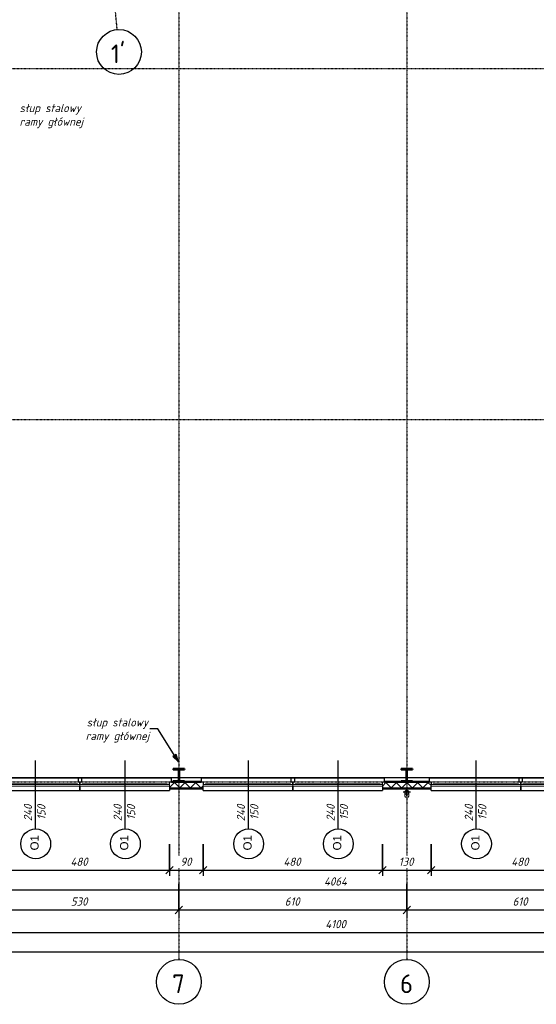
# Model space of a CAD drawing. Header units: millimetres. Extents: x -31072 to 35108, y -23925 to 16310.
# Tile 3 of 10: x -11639 to 2189, y -23611 to 2748. Entities that reach past the tile are written whole.
import ezdxf

# ---------------------------------------------------------------- set-up
doc = ezdxf.new("R2010")
doc.units = ezdxf.units.MM
doc.linetypes.add('Linia osi', pattern=[14, 6, -3, 2, -3])
for name, color, linetype, lineweight in [('A-ANNO-DIMS', 211, 'Continuous', 20), ('A-ANNO-DIMS-100', 211, 'Continuous', 20), ('A-GENM', 13, 'Continuous', 25), ('A-GLAZ', 151, 'Continuous', 25), ('A-GLAZ-IDEN', 152, 'Continuous', 25), ('A-GLAZ-SILL', 1, 'Continuous', 25), ('A-WALL', 113, 'Continuous', 25), ('A-WALL-PATT', 111, 'Continuous', 50), ('G-ANNO-TEXT', 231, 'Continuous', 20), ('S-COLS', 52, 'Continuous', 25), ('S-GRID', 1, 'Continuous', 20), ('S-GRID-IDEN', 1, 'Continuous', 25)]:
    doc.layers.add(name, color=color, linetype=linetype, lineweight=lineweight)
doc.styles.add('Arial', font='arial.ttf', dxfattribs={"height": 220})
doc.styles.add('GOST Common', font='GOST_Common.ttf', dxfattribs={"height": 500})
doc.styles.add('GOST Common_I', font='GOST_Common Italic.ttf', dxfattribs={"height": 220})
doc.dimstyles.new('Zasieczka', dxfattribs={"dimscale": 304.8, "dimtxt": 221.257299, "dimasz": 0.656168, "dimexe": 0.492126, "dimexo": 0.0625, "dimgap": 0.164042, "dimtad": 1, "dimdec": 0, "dimlfac": 0.1, "dimzin": 0, "dimdsep": 46, "dimtxsty": 'GOST Common_I', "dimblk1": 'OBLIQUE', "dimblk2": 'OBLIQUE', "dimsah": 1, "dimcen": 0.09, "dimdle": 0.492126, "dimadec": 1, "dimazin": 0, "dimtfac": 1, "dimtdec": 4, "dimtix": 1, "dimtmove": 0, "dimatfit": 3, "dimfxl": 2.296588, "dimfxlon": 1, "dimtvp": 1, "dimtfill": 1, "dimtolj": 1, "dimtzin": 0, "dimlwd": 25, "dimlwe": 25, "dimarcsym": 2})

# ---------------------------------------------------------------- blocks, each defined once
blk = doc.blocks.new('1-2 - 240x150-1907368-Parter')
at = {"layer": 'A-GLAZ', "lineweight": 20}
for p, q in [((-1200, 30), (1200, 30)), ((-1200, -20), (-1200, 30)), ((1200, 30), (1200, -20)), ((1200, -20), (-1200, -20)), ((-1140, -40), (-1140, -20)), ((-10, -40), (-1140, -40)), ((-10, -20), (-10, -40)), ((10, -40), (10, -20)), ((1140, -40), (10, -40)), ((1140, -20), (1140, -40))]:
    blk.add_line(p, q, dxfattribs=at)
at = {"layer": 'A-GLAZ-SILL'}
for p, q in [((-1200, 30), (-1200, 140)), ((1200, 140), (-1200, 140)), ((1200, 140), (1200, 30)), ((-1200, -90), (-1250, -90)), ((-1250, -90), (-1250, -190)), ((-1250, -190), (1250, -190)), ((-1200, -20), (-1200, -90)), ((1200, -90), (1200, -20)), ((1250, -90), (1200, -90)), ((1250, -190), (1250, -90))]:
    blk.add_line(p, q, dxfattribs=at)
blk = doc.blocks.new('Słup HE-A - HEA360-V9-Parter')
at = {"layer": 'S-COLS', "lineweight": 20}
h = blk.add_hatch(dxfattribs=at)
h.set_pattern_fill('FP_17', color=256, style=0, pattern_type=2)
h.set_pattern_definition([(45, (1277.36, 17480.2), (-251.447, 251.447), []), (45, (1277.36, 17861.2), (-251.447, 251.447), [])])
h.paths.add_polyline_path([(-150, -175), (150, -175), (150, -158), (32, -158), (19, -154), (9, -144), (5, -131), (5, 130), (9, 144), (19, 154), (32, 157), (150, 157), (150, 175), (-150, 175), (-150, 157), (-32, 157), (-19, 154), (-9, 144), (-5, 130), (-5, -131), (-9, -144), (-19, -154), (-32, -158), (-150, -158)], flags=0)
at = {"layer": 'S-COLS', "lineweight": 50}
for p, q in [((150, 175), (-150, 175)), ((-150, 175), (-150, 157)), ((-150, 157), (-32, 157)), ((-5, 130), (-5, -131)), ((5, -131), (5, 130)), ((32, 157), (150, 157)), ((150, 157), (150, 175)), ((-32, -158), (-150, -158)), ((-150, -158), (-150, -175)), ((-150, -175), (150, -175)), ((150, -158), (32, -158)), ((150, -175), (150, -158))]:
    blk.add_line(p, q, dxfattribs=at)
for centre, start, end in [((-32, 130), 0, 90), ((32, 130), 90, 180), ((-32, -131), 270, 0), ((32, -131), 180, 270)]:
    blk.add_arc(centre, 27, start, end, dxfattribs=at)
blk = doc.blocks.new('Słup HE-A - HEA360-V10-Parter')
at = {"layer": 'S-COLS', "lineweight": 20}
h = blk.add_hatch(dxfattribs=at)
h.set_pattern_fill('FP_18', color=256, style=0, pattern_type=2)
h.set_pattern_definition([(45, (7377.36, 17480.2), (-251.447, 251.447), []), (45, (7377.36, 17861.2), (-251.447, 251.447), [])])
h.paths.add_polyline_path([(-150, -175), (150, -175), (150, -158), (32, -158), (18, -154), (9, -144), (5, -131), (5, 130), (9, 144), (18, 154), (32, 157), (150, 157), (150, 175), (-150, 175), (-150, 157), (-32, 157), (-19, 154), (-9, 144), (-5, 130), (-5, -131), (-9, -144), (-19, -154), (-32, -158), (-150, -158)], flags=0)
at = {"layer": 'S-COLS', "lineweight": 50}
for p, q in [((150, 175), (-150, 175)), ((-150, 175), (-150, 157)), ((-150, 157), (-32, 157)), ((-5, 130), (-5, -131)), ((5, -131), (5, 130)), ((32, 157), (150, 157)), ((150, 157), (150, 175)), ((-32, -158), (-150, -158)), ((-150, -158), (-150, -175)), ((-150, -175), (150, -175)), ((150, -158), (32, -158)), ((150, -175), (150, -158))]:
    blk.add_line(p, q, dxfattribs=at)
for centre, start, end in [((-32, 130), 0, 90), ((32, 130), 90, 180), ((-32, -131), 270, 0), ((32, -131), 180, 270)]:
    blk.add_arc(centre, 27, start, end, dxfattribs=at)
blk = doc.blocks.new('Rura spustowa- ściana - 110-1924162-Parter')
at = {"layer": 'A-GENM', "lineweight": 20}
for p, q in [((70, 290), (70, 190)), ((180, 190), (180, 290))]:
    blk.add_line(p, q, dxfattribs=at)
at = {"layer": 'A-GENM'}
for p, q in [((125, 290), (125, 90)), ((25, 190), (225, 190))]:
    blk.add_line(p, q, dxfattribs=at)
for start, end in [(0, 180), (180, 360)]:
    blk.add_arc((125, 190), 55, start, end, dxfattribs=at)
at = {"layer": 'A-GENM', "lineweight": 20}
for start, end in [(0, 180), (180, 0)]:
    blk.add_arc((125, 190), 55, start, end, dxfattribs=at)
blk.add_ellipse((125, 290), major_axis=(-55, 0), ratio=0.707107, start_param=3.141593, end_param=6.283185, dxfattribs=at)
for points, knots in [([(70, 190), (70, 195), (71, 202), (73, 209), (75, 212)], [0, 0, 0, 0, 0.0833333, 0.1297812, 0.1297812, 0.1297812, 0.1297812]), ([(75, 168), (73, 171), (71, 178), (70, 185), (70, 190)], [0.8702188, 0.8702188, 0.8702188, 0.8702188, 0.9166667, 1, 1, 1, 1]), ([(76, 215), (76, 216), (78, 219), (81, 224), (85, 228), (88, 231), (89, 232)], [0.1506351, 0.1506351, 0.1506351, 0.1506351, 0.1666667, 0.2083333, 0.25, 0.2749108, 0.2749108, 0.2749108, 0.2749108]), ([(89, 148), (88, 149), (85, 152), (81, 156), (78, 161), (76, 164), (76, 165)], [0.7250892, 0.7250892, 0.7250892, 0.7250892, 0.75, 0.7916667, 0.8333333, 0.8493649, 0.8493649, 0.8493649, 0.8493649]), ([(92, 234), (94, 236), (100, 239), (107, 242), (112, 243), (112, 243)], [0.2985189, 0.2985189, 0.2985189, 0.2985189, 0.3333333, 0.4166667, 0.4244677, 0.4244677, 0.4244677, 0.4244677]), ([(112, 137), (112, 137), (107, 138), (100, 141), (94, 144), (92, 146)], [0.5755323, 0.5755323, 0.5755323, 0.5755323, 0.5833333, 0.6666667, 0.7014811, 0.7014811, 0.7014811, 0.7014811]), ([(138, 243), (138, 243), (143, 242), (150, 239), (156, 236), (158, 234)], [0.5755323, 0.5755323, 0.5755323, 0.5755323, 0.5833333, 0.6666667, 0.7014811, 0.7014811, 0.7014811, 0.7014811]), ([(158, 146), (156, 144), (150, 141), (143, 138), (138, 137), (138, 137)], [0.2985189, 0.2985189, 0.2985189, 0.2985189, 0.3333333, 0.4166667, 0.4244677, 0.4244677, 0.4244677, 0.4244677]), ([(161, 232), (162, 231), (165, 228), (169, 224), (172, 219), (174, 216), (174, 215)], [0.7250892, 0.7250892, 0.7250892, 0.7250892, 0.75, 0.7916667, 0.8333333, 0.8493649, 0.8493649, 0.8493649, 0.8493649]), ([(174, 165), (174, 164), (172, 161), (169, 156), (165, 152), (162, 149), (161, 148)], [0.1506351, 0.1506351, 0.1506351, 0.1506351, 0.1666667, 0.2083333, 0.25, 0.2749108, 0.2749108, 0.2749108, 0.2749108]), ([(175, 212), (177, 209), (179, 202), (180, 195), (180, 190)], [0.8702188, 0.8702188, 0.8702188, 0.8702188, 0.9166667, 1, 1, 1, 1]), ([(180, 190), (180, 185), (179, 178), (177, 171), (175, 168)], [0, 0, 0, 0, 0.0833333, 0.1297812, 0.1297812, 0.1297812, 0.1297812])]:
    blk.add_open_spline(points, degree=3, knots=knots, dxfattribs=at)
for points in [[(114, 244), (118, 245), (125, 245), (132, 245), (136, 244)], [(136, 136), (132, 135), (125, 135), (118, 135), (114, 136)]]:
    blk.add_open_spline(points, degree=3, dxfattribs=at)
blk = doc.blocks.new('DIMBLOCK1-Parter')
at = {"layer": 'A-ANNO-DIMS-100', "lineweight": 25}
for p, q in [((-23649, -20990), (-23649, -21840)), ((-23649, -21690), (-23649, -20990)), ((17353, -20990), (17353, -21840)), ((17353, -21690), (17353, -20990)), ((-23799, -21690), (17353, -21690))]:
    blk.add_line(p, q, dxfattribs=at)
at = {"layer": 'A-ANNO-DIMS-100', "lineweight": 35}
for p, q in [((-23649, -21690), (-23549, -21590)), ((17353, -21690), (17453, -21590)), ((-23649, -21690), (-23749, -21790)), ((17353, -21690), (17253, -21790))]:
    blk.add_line(p, q, dxfattribs=at)
at = {"layer": 'A-ANNO-DIMS-100', "color": 0, "lineweight": 25, "insert": (-3458, -21353), "char_height": 220, "width": 742.52, "attachment_point": 1, "line_spacing_factor": 1.022761, "style": 'GOST Common_I', "bg_fill": 3, "box_fill_scale": 1.25, "bg_fill_color": 256, "bg_fill_true_color": 13158600, "bg_fill_transparency": 0}
blk.add_mtext('4100', dxfattribs=at)
blk = doc.blocks.new('_Oblique')
at = {"color": 0, "linetype": 'ByBlock', "lineweight": -2}
blk.add_line((-0.5, -0.5), (0.5, 0.5), dxfattribs=at)
blk = doc.blocks.new('DIMBLOCK6-Parter')
at = {"layer": 'A-ANNO-DIMS-100', "lineweight": 25}
for p, q in [((-23649, -21509), (-23649, -22359)), ((-23649, -22209), (-23649, -21509)), ((29353, -21509), (29353, -22359)), ((29353, -22209), (29353, -21509)), ((-23649, -22209), (29503, -22209))]:
    blk.add_line(p, q, dxfattribs=at)
at = {"layer": 'A-ANNO-DIMS-100', "lineweight": 35}
for p, q in [((-23649, -22209), (-23549, -22109)), ((29353, -22209), (29453, -22109)), ((-23649, -22209), (-23749, -22309)), ((29353, -22209), (29253, -22309))]:
    blk.add_line(p, q, dxfattribs=at)
at = {"layer": 'A-ANNO-DIMS-100', "color": 0, "lineweight": 25, "insert": (2529, -21872), "char_height": 220, "width": 774.03, "attachment_point": 1, "line_spacing_factor": 1.022761, "style": 'GOST Common_I', "bg_fill": 3, "box_fill_scale": 1.25, "bg_fill_color": 256, "bg_fill_true_color": 13158600, "bg_fill_transparency": 0}
blk.add_mtext('5300', dxfattribs=at)
blk = doc.blocks.new('Siatka - Oś 6mm-1781598-Parter')
at = {"layer": 'S-GRID-IDEN'}
blk.add_circle((0, -0.01), 6, dxfattribs=at)
blk = doc.blocks.new('DIMBLOCK11-Parter')
at = {"layer": 'A-ANNO-DIMS-100', "lineweight": 25}
for p, q in [((-23469, -19849), (-23469, -20699)), ((-23469, -20549), (-23469, -19849)), ((17173, -19849), (17173, -20699)), ((17173, -20549), (17173, -19849)), ((-23469, -20549), (17173, -20549))]:
    blk.add_line(p, q, dxfattribs=at)
at = {"layer": 'A-ANNO-DIMS-100', "lineweight": 35}
for p, q in [((-23469, -20549), (-23569, -20649)), ((-23469, -20549), (-23369, -20449)), ((17173, -20549), (17073, -20649)), ((17173, -20549), (17273, -20449))]:
    blk.add_line(p, q, dxfattribs=at)
at = {"layer": 'A-ANNO-DIMS-100', "color": 0, "lineweight": 25, "insert": (-3493, -20212), "char_height": 220, "width": 828.03, "attachment_point": 1, "line_spacing_factor": 1.022761, "style": 'GOST Common_I', "bg_fill": 3, "box_fill_scale": 1.25, "bg_fill_color": 256, "bg_fill_true_color": 13158600, "bg_fill_transparency": 0}
blk.add_mtext('4064', dxfattribs=at)
blk = doc.blocks.new('DIMBLOCK20-Parter')
at = {"layer": 'A-ANNO-DIMS-100', "lineweight": 25}
for p, q in [((-12427, -19322), (-12427, -20172)), ((-12427, -20022), (-12427, -19322)), ((-7627, -19322), (-7627, -20172)), ((-7627, -20022), (-7627, -19322)), ((-12427, -20022), (-7627, -20022))]:
    blk.add_line(p, q, dxfattribs=at)
at = {"layer": 'A-ANNO-DIMS-100', "lineweight": 35}
for p, q in [((-12427, -20022), (-12527, -20122)), ((-12427, -20022), (-12327, -19922)), ((-7627, -20022), (-7727, -20122)), ((-7627, -20022), (-7527, -19922))]:
    blk.add_line(p, q, dxfattribs=at)
at = {"layer": 'A-ANNO-DIMS-100', "color": 0, "lineweight": 25, "insert": (-10280, -19684), "char_height": 220, "width": 607.52, "attachment_point": 1, "line_spacing_factor": 1.022761, "style": 'GOST Common_I', "bg_fill": 3, "box_fill_scale": 1.25, "bg_fill_color": 256, "bg_fill_true_color": 13158600, "bg_fill_transparency": 0}
blk.add_mtext('480', dxfattribs=at)
blk = doc.blocks.new('DIMBLOCK21-Parter')
at = {"layer": 'A-ANNO-DIMS-100', "lineweight": 25}
for p, q in [((-7627, -19322), (-7627, -20172)), ((-7627, -20022), (-7627, -19322)), ((-6727, -19322), (-6727, -20172)), ((-6727, -20022), (-6727, -19322)), ((-7627, -20022), (-6727, -20022))]:
    blk.add_line(p, q, dxfattribs=at)
at = {"layer": 'A-ANNO-DIMS-100', "lineweight": 35}
for p, q in [((-7627, -20022), (-7727, -20122)), ((-7627, -20022), (-7527, -19922)), ((-6727, -20022), (-6827, -20122)), ((-6727, -20022), (-6627, -19922))]:
    blk.add_line(p, q, dxfattribs=at)
at = {"layer": 'A-ANNO-DIMS-100', "color": 0, "lineweight": 25, "insert": (-7339, -19684), "char_height": 220, "width": 387.01, "attachment_point": 1, "line_spacing_factor": 1.022761, "style": 'GOST Common_I', "bg_fill": 3, "box_fill_scale": 1.25, "bg_fill_color": 256, "bg_fill_true_color": 13158600, "bg_fill_transparency": 0}
blk.add_mtext('90', dxfattribs=at)
blk = doc.blocks.new('DIMBLOCK22-Parter')
at = {"layer": 'A-ANNO-DIMS-100', "lineweight": 25}
for p, q in [((-6727, -19322), (-6727, -20172)), ((-6727, -20022), (-6727, -19322)), ((-1927, -19322), (-1927, -20172)), ((-1927, -20022), (-1927, -19322)), ((-6727, -20022), (-1927, -20022))]:
    blk.add_line(p, q, dxfattribs=at)
at = {"layer": 'A-ANNO-DIMS-100', "lineweight": 35}
for p, q in [((-6727, -20022), (-6827, -20122)), ((-6727, -20022), (-6627, -19922)), ((-1927, -20022), (-2027, -20122)), ((-1927, -20022), (-1827, -19922))]:
    blk.add_line(p, q, dxfattribs=at)
at = {"layer": 'A-ANNO-DIMS-100', "color": 0, "lineweight": 25, "insert": (-4580, -19684), "char_height": 220, "width": 607.52, "attachment_point": 1, "line_spacing_factor": 1.022761, "style": 'GOST Common_I', "bg_fill": 3, "box_fill_scale": 1.25, "bg_fill_color": 256, "bg_fill_true_color": 13158600, "bg_fill_transparency": 0}
blk.add_mtext('480', dxfattribs=at)
blk = doc.blocks.new('DIMBLOCK23-Parter')
at = {"layer": 'A-ANNO-DIMS-100', "lineweight": 25}
for p, q in [((-1927, -19322), (-1927, -20172)), ((-1927, -20022), (-1927, -19322)), ((-627, -19322), (-627, -20172)), ((-627, -20022), (-627, -19322)), ((-1927, -20022), (-627, -20022))]:
    blk.add_line(p, q, dxfattribs=at)
at = {"layer": 'A-ANNO-DIMS-100', "lineweight": 35}
for p, q in [((-1927, -20022), (-2027, -20122)), ((-1927, -20022), (-1827, -19922)), ((-627, -20022), (-727, -20122)), ((-627, -20022), (-527, -19922))]:
    blk.add_line(p, q, dxfattribs=at)
at = {"layer": 'A-ANNO-DIMS-100', "color": 0, "lineweight": 25, "insert": (-1495, -19684), "char_height": 220, "width": 522.02, "attachment_point": 1, "line_spacing_factor": 1.022761, "style": 'GOST Common_I', "bg_fill": 3, "box_fill_scale": 1.25, "bg_fill_color": 256, "bg_fill_true_color": 13158600, "bg_fill_transparency": 0}
blk.add_mtext('130', dxfattribs=at)
blk = doc.blocks.new('DIMBLOCK24-Parter')
at = {"layer": 'A-ANNO-DIMS-100', "lineweight": 25}
for p, q in [((-627, -19322), (-627, -20172)), ((-627, -20022), (-627, -19322)), ((4173, -19322), (4173, -20172)), ((4173, -20022), (4173, -19322)), ((-627, -20022), (4173, -20022))]:
    blk.add_line(p, q, dxfattribs=at)
at = {"layer": 'A-ANNO-DIMS-100', "lineweight": 35}
for p, q in [((-627, -20022), (-727, -20122)), ((-627, -20022), (-527, -19922)), ((4173, -20022), (4073, -20122)), ((4173, -20022), (4273, -19922))]:
    blk.add_line(p, q, dxfattribs=at)
at = {"layer": 'A-ANNO-DIMS-100', "color": 0, "lineweight": 25, "insert": (1520, -19684), "char_height": 220, "width": 607.52, "attachment_point": 1, "line_spacing_factor": 1.022761, "style": 'GOST Common_I', "bg_fill": 3, "box_fill_scale": 1.25, "bg_fill_color": 256, "bg_fill_true_color": 13158600, "bg_fill_transparency": 0}
blk.add_mtext('480', dxfattribs=at)
blk = doc.blocks.new('DIMBLOCK37-Parter')
at = {"layer": 'A-ANNO-DIMS-100', "lineweight": 25}
for p, q in [((-12677, -20386), (-12677, -21236)), ((-12677, -21086), (-12677, -20386)), ((-7377, -20386), (-7377, -21236)), ((-7377, -21086), (-7377, -20386)), ((-12677, -21086), (-7377, -21086))]:
    blk.add_line(p, q, dxfattribs=at)
at = {"layer": 'A-ANNO-DIMS-100', "lineweight": 35}
for p, q in [((-12677, -21086), (-12777, -21186)), ((-12677, -21086), (-12577, -20986)), ((-7377, -21086), (-7477, -21186)), ((-7377, -21086), (-7277, -20986))]:
    blk.add_line(p, q, dxfattribs=at)
at = {"layer": 'A-ANNO-DIMS-100', "color": 0, "lineweight": 25, "insert": (-10269, -20749), "char_height": 220, "width": 580.52, "attachment_point": 1, "line_spacing_factor": 1.022761, "style": 'GOST Common_I', "bg_fill": 3, "box_fill_scale": 1.25, "bg_fill_color": 256, "bg_fill_true_color": 13158600, "bg_fill_transparency": 0}
blk.add_mtext('530', dxfattribs=at)
blk = doc.blocks.new('DIMBLOCK38-Parter')
at = {"layer": 'A-ANNO-DIMS-100', "lineweight": 25}
for p, q in [((-7377, -20386), (-7377, -21236)), ((-7377, -21086), (-7377, -20386)), ((-1277, -20386), (-1277, -21236)), ((-1277, -21086), (-1277, -20386)), ((-7377, -21086), (-1277, -21086))]:
    blk.add_line(p, q, dxfattribs=at)
at = {"layer": 'A-ANNO-DIMS-100', "lineweight": 35}
for p, q in [((-7377, -21086), (-7477, -21186)), ((-7377, -21086), (-7277, -20986)), ((-1277, -21086), (-1377, -21186)), ((-1277, -21086), (-1177, -20986))]:
    blk.add_line(p, q, dxfattribs=at)
at = {"layer": 'A-ANNO-DIMS-100', "color": 0, "lineweight": 25, "insert": (-4545, -20749), "char_height": 220, "width": 522.02, "attachment_point": 1, "line_spacing_factor": 1.022761, "style": 'GOST Common_I', "bg_fill": 3, "box_fill_scale": 1.25, "bg_fill_color": 256, "bg_fill_true_color": 13158600, "bg_fill_transparency": 0}
blk.add_mtext('610', dxfattribs=at)
blk = doc.blocks.new('DIMBLOCK39-Parter')
at = {"layer": 'A-ANNO-DIMS-100', "lineweight": 25}
for p, q in [((-1277, -20386), (-1277, -21236)), ((-1277, -21086), (-1277, -20386)), ((4823, -20386), (4823, -21236)), ((4823, -21086), (4823, -20386)), ((-1277, -21086), (4823, -21086))]:
    blk.add_line(p, q, dxfattribs=at)
at = {"layer": 'A-ANNO-DIMS-100', "lineweight": 35}
for p, q in [((-1277, -21086), (-1377, -21186)), ((-1277, -21086), (-1177, -20986)), ((4823, -21086), (4723, -21186)), ((4823, -21086), (4923, -20986))]:
    blk.add_line(p, q, dxfattribs=at)
at = {"layer": 'A-ANNO-DIMS-100', "color": 0, "lineweight": 25, "insert": (1555, -20749), "char_height": 220, "width": 522.02, "attachment_point": 1, "line_spacing_factor": 1.022761, "style": 'GOST Common_I', "bg_fill": 3, "box_fill_scale": 1.25, "bg_fill_color": 256, "bg_fill_true_color": 13158600, "bg_fill_transparency": 0}
blk.add_mtext('610', dxfattribs=at)
blk = doc.blocks.new('O_L - --1481924-Parter')
at = {"layer": 'A-GLAZ-IDEN'}
blk.add_line((0, 21.47), (0, 3.16), dxfattribs=at)
blk.add_circle((0.17, -0.83), 4, dxfattribs=at)

msp = doc.modelspace()

# ---------------------------------------------------------------- hatches: boundary and pattern name
at = {"layer": 'A-WALL-PATT', "lineweight": 20}
h = msp.add_hatch(dxfattribs=at)
h.set_pattern_fill('FP_6', color=256, style=0, pattern_type=2)
h.set_pattern_definition([(45, (0, 0), (-141.4214, 141.4214), []), (135, (0, 0), (-141.4214, -141.4214), [])])
h.paths.add_polyline_path([(16811.3, -17825.2), (17342.6, -17825.2), (17342.6, -17665.2), (16372.6, -17665.2), (16372.6, -17825.2)], flags=0)
h.paths.add_polyline_path([(11572.6, -17825.2), (11572.6, -17665.2), (10272.6, -17665.2), (10272.6, -17825.2)], flags=0)
h.paths.add_polyline_path([(5472.6, -17825.2), (5472.6, -17665.2), (4172.6, -17665.2), (4172.6, -17825.2), (4210.6, -17825.2)], flags=0)
h.paths.add_polyline_path([(-627.4, -17825.2), (-627.4, -17665.2), (-1927.4, -17665.2), (-1927.4, -17825.2), (-635.8, -17825.2)], flags=0)
h.paths.add_polyline_path([(-6727.4, -17825.2), (-6727.4, -17665.2), (-7627.4, -17665.2), (-7627.4, -17825.2), (-7420.8, -17825.2)], flags=0)
h.paths.add_polyline_path([(-12427.4, -17825.2), (-12427.4, -17665.2), (-12927.4, -17665.2), (-12927.4, -17825.2), (-12751.9, -17825.2)], flags=0)
h.paths.add_polyline_path([(-18277.4, -17825.2), (-17727.4, -17825.2), (-17727.4, -17665.2), (-18277.4, -17665.2), (-18277.4, -17775.2)], flags=0)
h.paths.add_polyline_path([(-23639.2, -17825.2), (-23077.4, -17825.2), (-23077.4, -17665.2), (-23639.2, -17665.2)], flags=0)
at = {"layer": 'G-ANNO-TEXT', "lineweight": 25}
msp.add_hatch(color=10, dxfattribs=at).paths.add_polyline_path([(-7388.6, -17120.8), (-7449.5, -16922.8), (-7540.3, -16979.8)], flags=0)

# ---------------------------------------------------------------- linework, layer by layer
at = {"layer": 'A-WALL'}
for p, q in [((-12673.6, -17535.2), (-7382.4, -17535.2)), ((-7372.4, -17535.2), (-1282.4, -17535.2)), ((-1272.4, -17535.2), (4817.6, -17535.2))]:
    msp.add_line(p, q, dxfattribs=at)
at = {"layer": 'A-WALL', "lineweight": 50}
for p, q in [((-7527.4, -17655.2), (-7577.4, -17655.2)), ((-6777.4, -17655.2), (-7227.4, -17655.2)), ((-1427.4, -17655.2), (-1877.4, -17655.2)), ((-677.4, -17655.2), (-1127.4, -17655.2)), ((-7627.4, -17835.2), (-6727.4, -17835.2)), ((-1927.4, -17835.2), (-627.4, -17835.2))]:
    msp.add_line(p, q, dxfattribs=at)
at = {"layer": 'A-WALL', "lineweight": 20}
for p, q in [((-6727.4, -17665.2), (-7627.4, -17665.2)), ((-6727.4, -17825.2), (-7627.4, -17825.2)), ((-627.4, -17665.2), (-1927.4, -17665.2)), ((-627.4, -17825.2), (-1927.4, -17825.2))]:
    msp.add_line(p, q, dxfattribs=at)
at = {"layer": 'G-ANNO-TEXT', "color": 10, "lineweight": 25}
for p, q in [((-7941.7, -16238.4), (-8156.3, -16238.4)), ((-7388.6, -17120.8), (-7941.7, -16238.4)), ((-7449.5, -16922.8), (-7540.3, -16979.8)), ((-7540.3, -16979.8), (-7388.6, -17120.8)), ((-7388.6, -17120.8), (-7449.5, -16922.8))]:
    msp.add_line(p, q, dxfattribs=at)
at = {"layer": 'S-GRID', "linetype": 'Linia osi', "lineweight": 25}
for p, q in [((-9752.7, 10075.8), (-9037.7, 2480.7)), ((-29871, 1444.8), (33909, 1444.8)), ((-29871, -7955.2), (33909, -7955.2)), ((-29871, -17655.2), (33909, -17655.2))]:
    msp.add_line(p, q, dxfattribs=at)

# ---------------------------------------------------------------- block references
at = {"layer": 'A-GENM', "lineweight": 20, "rotation": 180}
msp.add_blockref('Rura spustowa- ściana - 110-1924162-Parter', (-1152.4, -17745.2), dxfattribs=at)
at = {"layer": 'A-GLAZ', "rotation": 180}
for p in [(-11227.4, -17745.2), (-8827.4, -17745.2), (-5527.4, -17745.2), (-3127.4, -17745.2), (572.6, -17745.2), (2972.6, -17745.2)]:
    msp.add_blockref('1-2 - 240x150-1907368-Parter', p, dxfattribs=at)
at = {"layer": 'S-COLS'}
for name, p in [('Słup HE-A - HEA360-V10-Parter', (-7377.4, -17480.2)), ('Słup HE-A - HEA360-V9-Parter', (-1277.4, -17480.2))]:
    msp.add_blockref(name, p, dxfattribs=at)
at = {"layer": 'S-GRID-IDEN', "xscale": 99.99999999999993, "yscale": 99.99999999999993, "zscale": 99.99999999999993, "rotation": 185.3784199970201}
msp.add_blockref('Siatka - Oś 6mm-1781598-Parter', (-8981.4, 1883.4), dxfattribs=at)

# ---------------------------------------------------------------- texts
at = {"layer": 'A-GLAZ-IDEN', "char_height": 220, "attachment_point": 1, "rotation": 90, "style": 'GOST Common_I'}
for s, insert, width in [('240', (-11526.4, -18709.8), 593.249), ('150', (-11167.7, -18673.8), 505.063), ('240', (-9126.4, -18709.8), 593.249), ('150', (-8767.7, -18673.8), 505.063), ('240', (-5826.4, -18709.8), 593.249), ('150', (-5467.7, -18673.8), 505.063), ('240', (-3426.4, -18709.8), 593.249), ('150', (-3067.7, -18673.8), 505.063), ('240', (273.6, -18709.8), 593.249), ('150', (632.3, -18673.8), 505.063)]:
    msp.add_mtext(s, dxfattribs=dict(at, insert=insert, width=width))
at = {"layer": 'G-ANNO-TEXT', "color": 7, "lineweight": 25, "char_height": 220, "attachment_point": 1, "style": 'GOST Common_I'}
for s, insert, width in [('łup stalowy ', (-11490.1, 493), 1948.101), ('\\fGOST Common|b0|i1|c238|p34|;s', (-11642.3, 493), 184.388), ('ramy głównej', (-11642.3, 129.2), 2076.371), ('\\fGOST Common|b0|i1|c238|p34|;s', (-9846.1, -15952.1), 184.388), ('łup stalowy ', (-9693.9, -15952.1), 1859.915), ('ramy głównej', (-9872.5, -16315.9), 2076.371)]:
    msp.add_mtext(s, dxfattribs=dict(at, insert=insert, width=width))
at = {"layer": 'S-GRID-IDEN', "lineweight": 20, "char_height": 500, "attachment_point": 1, "style": 'GOST Common'}
for s, insert, width in [("1'", (-9198.5, 2084.7), 529.114), ('\\fGOST Common|b0|i0|c238|p34|;7', (-7556.9, -22810.6), 432.911), ('\\fGOST Common|b0|i0|c238|p34|;6', (-1456.9, -22810.6), 432.911)]:
    msp.add_mtext(s, dxfattribs=dict(at, insert=insert, width=width))

# ---------------------------------------------------------------- dimensions: what is measured, and where the dimension line sits
at = {"layer": 'A-ANNO-DIMS', "lineweight": 25}
dim = msp.add_linear_dim(base=(17352.6, -21690.5), p1=(-23649.2, -20990.5), p2=(17352.6, -20990.5), dimstyle='Zasieczka', override={"dimpost": '<>', "dimfxl": 41001.8223}, dxfattribs=at)
dim.commit()
dim.dimension.update_dxf_attribs({"geometry": 'DIMBLOCK1-Parter', "text_midpoint": (-3148.3, -21530.5)})

# ---------------------------------------------------------------- next in the draw order: dimensions: what is measured, and where the dimension line sits
dim = msp.add_linear_dim(base=(29352.6, -22209), p1=(-23649.2, -21509), p2=(29352.6, -21509), dimstyle='Zasieczka', override={"dimpost": '<>', "dimfxl": 53001.822299}, dxfattribs=at)
dim.commit()
dim.dimension.update_dxf_attribs({"geometry": 'DIMBLOCK6-Parter', "text_midpoint": (2851.7, -22049)})

# ---------------------------------------------------------------- next in the draw order: linework, layer by layer
at = {"layer": 'S-GRID', "linetype": 'Linia osi', "lineweight": 25}
for p, q in [((-7377.4, 10465.2), (-7377.4, -22411.7)), ((-1277.4, 10465.2), (-1277.4, -22411.7))]:
    msp.add_line(p, q, dxfattribs=at)

# ---------------------------------------------------------------- next in the draw order: block references
at = {"layer": 'S-GRID-IDEN', "xscale": 99.99999999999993, "yscale": 99.99999999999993, "zscale": 99.99999999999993, "rotation": 180}
for p in [(-7377.4, -23011.7), (-1277.4, -23011.7)]:
    msp.add_blockref('Siatka - Oś 6mm-1781598-Parter', p, dxfattribs=at)

# ---------------------------------------------------------------- next in the draw order: dimensions: what is measured, and where the dimension line sits
at = {"layer": 'A-ANNO-DIMS', "lineweight": 25}
dim = msp.add_linear_dim(base=(17172.6, -20549.4), p1=(-23469.2, -19849.4), p2=(17172.6, -19849.4), dimstyle='Zasieczka', override={"dimpost": '<>', "dimfxl": 40641.8223}, dxfattribs=at)
dim.commit()
dim.dimension.update_dxf_attribs({"geometry": 'DIMBLOCK11-Parter', "text_midpoint": (-3148.3, -20389.4)})

# ---------------------------------------------------------------- next in the draw order: dimensions: what is measured, and where the dimension line sits
for base, p1, p2, override, picture, middle in [((-7627.4, -20021.8), (-12427.4, -19321.8), (-7627.4, -19321.8), {"dimpost": '<>', "dimfxl": 4800}, 'DIMBLOCK20-Parter', (-10027.4, -19861.8)), ((-7377.4, -21086.3), (-12677.4, -20386.3), (-7377.4, -20386.3), {"dimpost": '<>', "dimfxl": 5300}, 'DIMBLOCK37-Parter', (-10027.4, -20926.3))]:
    dim = msp.add_linear_dim(base=base, p1=p1, p2=p2, dimstyle='Zasieczka', override=override, dxfattribs=at)
    dim.commit()
    dim.dimension.update_dxf_attribs({"geometry": picture, "text_midpoint": middle})

# ---------------------------------------------------------------- next in the draw order: block references
at = {"layer": 'A-GLAZ-IDEN', "xscale": 99.99999999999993, "yscale": 99.99999999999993, "zscale": 99.99999999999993}
for p in [(-11227.4, -19232.5), (-8827.4, -19232.5)]:
    msp.add_blockref('O_L - --1481924-Parter', p, dxfattribs=at)

# ---------------------------------------------------------------- next in the draw order: texts
at = {"layer": 'A-GLAZ-IDEN', "lineweight": 20, "char_height": 220, "width": 481.012, "attachment_point": 1, "rotation": 90, "style": 'Arial'}
for insert in [(-11352.7, -19491.2), (-8952.7, -19491.2)]:
    msp.add_mtext('O1', dxfattribs=dict(at, insert=insert))

# ---------------------------------------------------------------- next in the draw order: dimensions: what is measured, and where the dimension line sits
at = {"layer": 'A-ANNO-DIMS', "lineweight": 25}
for base, p1, p2, override, picture, middle in [((-6727.4, -20021.8), (-7627.4, -19321.8), (-6727.4, -19321.8), {"dimpost": '<>', "dimfxl": 900}, 'DIMBLOCK21-Parter', (-7177.4, -19861.8)), ((-1277.4, -21086.3), (-7377.4, -20386.3), (-1277.4, -20386.3), {"dimpost": '<>', "dimfxl": 6100}, 'DIMBLOCK38-Parter', (-4327.4, -20926.3))]:
    dim = msp.add_linear_dim(base=base, p1=p1, p2=p2, dimstyle='Zasieczka', override=override, dxfattribs=at)
    dim.commit()
    dim.dimension.update_dxf_attribs({"geometry": picture, "text_midpoint": middle})

# ---------------------------------------------------------------- next in the draw order: dimensions: what is measured, and where the dimension line sits
for base, p1, p2, override, picture, middle in [((-1927.4, -20021.8), (-6727.4, -19321.8), (-1927.4, -19321.8), {"dimpost": '<>', "dimfxl": 4800}, 'DIMBLOCK22-Parter', (-4327.4, -19861.8)), ((4822.6, -21086.3), (-1277.4, -20386.3), (4822.6, -20386.3), {"dimpost": '<>', "dimfxl": 6100}, 'DIMBLOCK39-Parter', (1772.6, -20926.3))]:
    dim = msp.add_linear_dim(base=base, p1=p1, p2=p2, dimstyle='Zasieczka', override=override, dxfattribs=at)
    dim.commit()
    dim.dimension.update_dxf_attribs({"geometry": picture, "text_midpoint": middle})

# ---------------------------------------------------------------- next in the draw order: block references
at = {"layer": 'A-GLAZ-IDEN', "xscale": 99.99999999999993, "yscale": 99.99999999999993, "zscale": 99.99999999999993}
for p in [(-5527.4, -19232.5), (-3127.4, -19232.5)]:
    msp.add_blockref('O_L - --1481924-Parter', p, dxfattribs=at)

# ---------------------------------------------------------------- next in the draw order: texts
at = {"layer": 'A-GLAZ-IDEN', "lineweight": 20, "char_height": 220, "width": 481.012, "attachment_point": 1, "rotation": 90, "style": 'Arial'}
for insert in [(-5652.7, -19491.2), (-3252.7, -19491.2)]:
    msp.add_mtext('O1', dxfattribs=dict(at, insert=insert))

# ---------------------------------------------------------------- next in the draw order: dimensions: what is measured, and where the dimension line sits
at = {"layer": 'A-ANNO-DIMS', "lineweight": 25}
dim = msp.add_linear_dim(base=(-627.4, -20021.8), p1=(-1927.4, -19321.8), p2=(-627.4, -19321.8), dimstyle='Zasieczka', override={"dimpost": '<>', "dimfxl": 1300}, dxfattribs=at)
dim.commit()
dim.dimension.update_dxf_attribs({"geometry": 'DIMBLOCK23-Parter', "text_midpoint": (-1277.4, -19861.8)})

# ---------------------------------------------------------------- next in the draw order: dimensions: what is measured, and where the dimension line sits
dim = msp.add_linear_dim(base=(4172.6, -20021.8), p1=(-627.4, -19321.8), p2=(4172.6, -19321.8), dimstyle='Zasieczka', override={"dimpost": '<>', "dimfxl": 4800}, dxfattribs=at)
dim.commit()
dim.dimension.update_dxf_attribs({"geometry": 'DIMBLOCK24-Parter', "text_midpoint": (1772.6, -19861.8)})

# ---------------------------------------------------------------- next in the draw order: block references
at = {"layer": 'A-GLAZ-IDEN', "xscale": 99.99999999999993, "yscale": 99.99999999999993, "zscale": 99.99999999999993}
msp.add_blockref('O_L - --1481924-Parter', (572.6, -19232.5), dxfattribs=at)

# ---------------------------------------------------------------- next in the draw order: texts
at = {"layer": 'A-GLAZ-IDEN', "lineweight": 20, "insert": (447.3, -19491.2), "char_height": 220, "width": 481.012, "attachment_point": 1, "rotation": 90, "style": 'Arial'}
msp.add_mtext('O1', dxfattribs=at)

doc.saveas('drawing.dxf')
